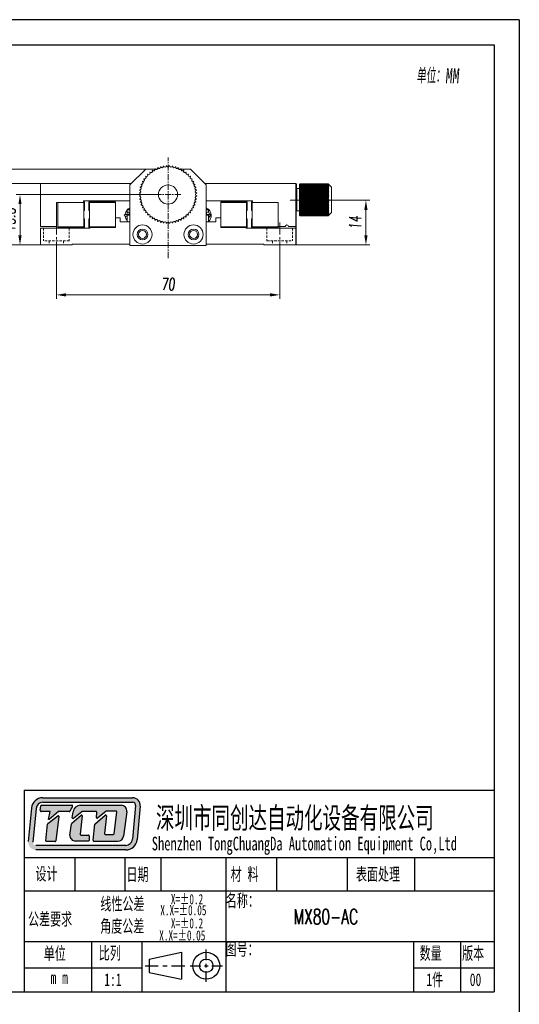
# Model space of a CAD drawing. Header units: millimetres. Extents: x 15158 to 15599, y 321 to 946.
# Tile 6 of 6: x 15443 to 15599, y 637 to 946. Entities that reach past the tile are written whole.
import ezdxf

# ---------------------------------------------------------------- set-up
doc = ezdxf.new("R2010")
doc.units = ezdxf.units.MM
doc.header["$LTSCALE"] = 0.3
doc.linetypes.add('CENTERX2', pattern=[20.32, 12.7, -2.54, 2.54, -2.54])
doc.linetypes.add('DASHED', pattern=[19.05, 12.7, -6.35])
for name, color, linetype, lineweight in [('中心线', 5, 'CENTERX2', 13), ('外框', 7, 'Continuous', 30), ('文字', 3, 'Continuous', 13), ('标注', 1, 'Continuous', 18), ('虚线', 6, 'DASHED', 13)]:
    doc.layers.add(name, color=color, linetype=linetype, lineweight=lineweight)
doc.styles.add('SLDTEXTSTYLE2', font='txt')
doc.styles.get("Standard").update_dxf_attribs({"font": 'txt.shx', "width": 0.67, "oblique": 5, "bigfont": 'gbcbig.shx'})
doc.dimstyles.new('1.5', dxfattribs={"dimscale": 1.5, "dimtxt": 2.5, "dimasz": 2, "dimexe": 0.8, "dimexo": 0, "dimgap": 1, "dimtad": 1, "dimdec": 1, "dimdsep": 46, "dimtxsty": 'Standard', "dimcen": 0, "dimclrd": 256, "dimclre": 256, "dimclrt": 256, "dimadec": 0, "dimazin": 0, "dimtfac": 1, "dimtdec": 1, "dimtmove": 0, "dimatfit": 3, "dimfxl": 0, "dimtzin": 0, "dimlwd": -1, "dimlwe": -1, "dimarcsym": 0})

# ---------------------------------------------------------------- blocks, each defined once
blk = doc.blocks.new('Y')
at = {"lineweight": 30}
blk.add_line((-4136.76, 2009.27), (-3862.74, 2009.27), dxfattribs=at)
for points in [[(-3857.44, 2213.99), (-4154.44, 2213.99), (-4154.44, 2003.97)], [(-4136.76, 2009.27), (-4136.76, 2208.69), (-3862.74, 2208.69)]]:
    blk.add_lwpolyline(points, dxfattribs=at)
blk = doc.blocks.new('W')
at = {"lineweight": 30}
for p, q in [((-3857.44, 2213.99), (-3857.44, 2003.97)), ((-3857.44, 2213.99), (-3857.44, 2003.97)), ((-3862.74, 2208.69), (-3862.74, 2009.27))]:
    blk.add_line(p, q, dxfattribs=at)
blk.add_blockref('Y', (0, 0))
blk = doc.blocks.new('*D178')
at = {"layer": 'Defpoints', "color": 0}
for p in [(15454.4, 873.39), (15524.4, 873.39), (15524.4, 859.65)]:
    blk.add_point(p, dxfattribs=at)
at = {"layer": '标注'}
for p, q in [((15454.4, 873.39), (15454.4, 858.45)), ((15524.4, 873.39), (15524.4, 858.45)), ((15457.4, 859.65), (15521.4, 859.65))]:
    blk.add_line(p, q, dxfattribs=at)
for points in [[(15457.4, 860.15), (15457.4, 859.15), (15454.4, 859.65)], [(15521.4, 860.15), (15521.4, 859.15), (15524.4, 859.65)]]:
    blk.add_solid(points, dxfattribs=at)
at = {"layer": '标注', "insert": (15489.4, 863.02), "char_height": 3.75, "attachment_point": 5}
blk.add_mtext('70', dxfattribs=at)
blk = doc.blocks.new('*D179')
at = {"layer": 'Defpoints', "color": 0}
for p in [(15443.01, 891.07), (15485.4, 891.07), (15449.4, 875.27)]:
    blk.add_point(p, dxfattribs=at)
at = {"layer": '标注'}
for p, q in [((15485.4, 891.07), (15441.81, 891.07)), ((15443.01, 878.27), (15443.01, 888.07)), ((15449.4, 875.27), (15441.81, 875.27))]:
    blk.add_line(p, q, dxfattribs=at)
for points in [[(15442.51, 888.07), (15443.51, 888.07), (15443.01, 891.07)], [(15442.51, 878.27), (15443.51, 878.27), (15443.01, 875.27)]]:
    blk.add_solid(points, dxfattribs=at)
at = {"layer": '标注', "insert": (15439.64, 883.17), "char_height": 3.75, "attachment_point": 5, "rotation": 90}
blk.add_mtext('15.8', dxfattribs=at)
blk = doc.blocks.new('*D180')
at = {"layer": 'Defpoints', "color": 0}
for p in [(15541.8, 889.27), (15551.41, 889.27), (15529.4, 875.27)]:
    blk.add_point(p, dxfattribs=at)
at = {"layer": '标注'}
for p, q in [((15541.8, 889.27), (15552.61, 889.27)), ((15551.41, 878.27), (15551.41, 886.27)), ((15529.4, 875.27), (15552.61, 875.27))]:
    blk.add_line(p, q, dxfattribs=at)
for points in [[(15550.91, 886.27), (15551.91, 886.27), (15551.41, 889.27)], [(15550.91, 878.27), (15551.91, 878.27), (15551.41, 875.27)]]:
    blk.add_solid(points, dxfattribs=at)
at = {"layer": '标注', "insert": (15548.04, 882.27), "char_height": 3.75, "attachment_point": 5, "rotation": 90}
blk.add_mtext('14', dxfattribs=at)
blk = doc.blocks.new('*D162')
at = {"layer": 'Defpoints', "color": 0}
for p in [(15449.4, 894.57), (15434.3, 875.27), (15449.4, 875.27)]:
    blk.add_point(p, dxfattribs=at)
at = {"layer": '标注'}
for p, q in [((15449.4, 894.57), (15433.1, 894.57)), ((15434.3, 891.57), (15434.3, 878.27)), ((15449.4, 875.27), (15433.1, 875.27))]:
    blk.add_line(p, q, dxfattribs=at)
for points in [[(15433.8, 891.57), (15434.8, 891.57), (15434.3, 894.57)], [(15433.8, 878.27), (15434.8, 878.27), (15434.3, 875.27)]]:
    blk.add_solid(points, dxfattribs=at)
at = {"layer": '标注', "insert": (15430.93, 884.92), "char_height": 3.75, "attachment_point": 5, "rotation": 90}
blk.add_mtext('19.3', dxfattribs=at)
blk = doc.blocks.new('*D181')
at = {"layer": 'Defpoints', "color": 0}
for p in [(15426.84, 899.07), (15482.4, 899.07), (15449.4, 875.27)]:
    blk.add_point(p, dxfattribs=at)
at = {"layer": '标注'}
for p, q in [((15482.4, 899.07), (15425.64, 899.07)), ((15426.84, 878.27), (15426.84, 896.07)), ((15449.4, 875.27), (15425.64, 875.27))]:
    blk.add_line(p, q, dxfattribs=at)
for points in [[(15426.34, 896.07), (15427.34, 896.07), (15426.84, 899.07)], [(15426.34, 878.27), (15427.34, 878.27), (15426.84, 875.27)]]:
    blk.add_solid(points, dxfattribs=at)
at = {"layer": '标注', "insert": (15423.47, 887.17), "char_height": 3.75, "attachment_point": 5, "rotation": 90}
blk.add_mtext('23.8', dxfattribs=at)

msp = doc.modelspace()

# ---------------------------------------------------------------- hatches: boundary and pattern name
at = {"layer": '外框'}
h = msp.add_hatch(color=256, dxfattribs=at)
h.dxf.hatch_style = 1
h.paths.add_polyline_path([(15478.29, 702.14), (15450.16, 702.14, 0.38719), (15446.61, 698.91), (15445.62, 688.39, 0.441763), (15447.99, 685.79), (15476.14, 685.79, 0.387627), (15479.7, 689.03), (15480.66, 699.55, 0.441309)])
h.paths.add_polyline_path([(15478.29, 700.71, -0.441309), (15479.24, 699.68), (15478.28, 689.16, -0.387627), (15476.14, 687.21), (15447.99, 687.21, -0.441763), (15447.04, 688.25), (15448.03, 698.77, -0.38719), (15450.16, 700.71)], flags=16)
h.paths.add_polyline_path([(15459.26, 699.8, -0.569256), (15459.47, 699.45), (15458.67, 697.98, -0.275159), (15458.46, 697.85), (15455.25, 697.85, 0.178549), (15455.1, 697.79), (15452.19, 695.31), (15451.98, 695.31), (15452.45, 697.86), (15449.62, 697.86, -0.45517), (15449.38, 698.13), (15449.58, 699.57, -0.3737), (15449.82, 699.77)], flags=0)
h.paths.add_polyline_path([(15454.85, 696.48, -0.672884), (15455.23, 696.26), (15454.2, 688.63, -0.375428), (15453.97, 688.42), (15451.36, 688.42, -0.44516), (15451.13, 688.68), (15451.67, 693.9, -0.203266), (15451.76, 694.06)], flags=0)
h.paths.add_polyline_path([(15461.99, 699.8), (15474.73, 699.8, -0.453547), (15476.5, 697.78), (15475.48, 690.11, -0.375944), (15473.71, 688.57), (15466.16, 688.57, -0.443757), (15465.92, 688.83), (15466.43, 693.91), (15469.7, 696.69, -0.678155), (15470.09, 696.48), (15469.48, 690.94, 0.446434), (15469.72, 690.68), (15472.25, 690.68, 0.378328), (15472.48, 690.89), (15473.33, 697.69, 0.451033), (15473.1, 697.96), (15470.12, 697.96, 0.173657), (15469.97, 697.9), (15467.33, 695.73, -0.663), (15466.94, 695.94), (15467.08, 697.57, 0.43882), (15466.84, 697.83), (15462.51, 697.83, 0.175395), (15462.36, 697.78), (15459.78, 695.63, -0.680756), (15459.4, 695.84), (15459.63, 697.72, -0.377926)], flags=0)
h.paths.add_polyline_path([(15459.26, 694.14), (15462.14, 696.67, -0.684184), (15462.53, 696.47), (15461.91, 690.72, 0.446288), (15462.14, 690.46), (15464.45, 690.46, -0.414214), (15464.69, 690.22), (15464.69, 688.8, -0.414214), (15464.45, 688.57), (15460.41, 688.57, -0.429482), (15458.63, 690.44), (15459.18, 694, -0.175829)], flags=0)
h.paths.add_polyline_path([(15459.47, 699.45, 0.569256), (15459.26, 699.8), (15449.82, 699.77, 0.3737), (15449.58, 699.57), (15449.38, 698.13, 0.45517), (15449.62, 697.86), (15452.45, 697.86), (15451.98, 695.31), (15452.19, 695.31), (15455.1, 697.79, -0.178549), (15455.25, 697.85), (15458.46, 697.85, 0.275159), (15458.67, 697.98)], flags=0)
h.paths.add_polyline_path([(15455.23, 696.26, 0.672884), (15454.85, 696.48), (15451.76, 694.06, 0.203266), (15451.67, 693.9), (15451.13, 688.68, 0.44516), (15451.36, 688.42), (15453.97, 688.42, 0.375428), (15454.2, 688.63)], flags=0)
h.paths.add_polyline_path([(15462.53, 696.47, 0.684184), (15462.14, 696.67), (15459.26, 694.14, 0.175829), (15459.18, 694), (15458.63, 690.44, 0.429482), (15460.41, 688.57), (15464.45, 688.57, 0.414214), (15464.69, 688.8), (15464.69, 690.22, 0.414214), (15464.45, 690.46), (15462.14, 690.46, -0.446288), (15461.91, 690.72)], flags=0)
h.paths.add_polyline_path([(15474.73, 699.8), (15461.99, 699.8, 0.377926), (15459.63, 697.72), (15459.4, 695.84, 0.680756), (15459.78, 695.63), (15462.36, 697.78, -0.175395), (15462.51, 697.83), (15466.84, 697.83, -0.43882), (15467.08, 697.57), (15466.94, 695.94, 0.663), (15467.33, 695.73), (15469.97, 697.9, -0.173657), (15470.12, 697.96), (15473.1, 697.96, -0.451033), (15473.33, 697.69), (15472.48, 690.89, -0.378328), (15472.25, 690.68), (15469.72, 690.68, -0.446434), (15469.48, 690.94), (15470.09, 696.48, 0.678155), (15469.7, 696.69), (15466.43, 693.91), (15465.92, 688.83, 0.443757), (15466.16, 688.57), (15473.71, 688.57, 0.375944), (15475.48, 690.11), (15476.5, 697.78, 0.453547)], flags=0)
h = msp.add_hatch(color=256, dxfattribs=at)
h.dxf.hatch_style = 1
h.paths.add_polyline_path([(15459.47, 699.45, 0.569256), (15459.26, 699.8), (15449.82, 699.77, 0.3737), (15449.58, 699.57), (15449.38, 698.13, 0.45517), (15449.62, 697.86), (15452.45, 697.86), (15451.98, 695.31), (15452.19, 695.31), (15455.1, 697.79, -0.178549), (15455.25, 697.85), (15458.46, 697.85, 0.275159), (15458.67, 697.98)])
h.paths.add_polyline_path([(15455.23, 696.26, 0.672884), (15454.85, 696.48), (15451.76, 694.06, 0.203266), (15451.67, 693.9), (15451.13, 688.68, 0.44516), (15451.36, 688.42), (15453.97, 688.42, 0.375428), (15454.2, 688.63)])
h.paths.add_polyline_path([(15462.53, 696.47, 0.684184), (15462.14, 696.67), (15459.26, 694.14, 0.175829), (15459.18, 694), (15458.63, 690.44, 0.429482), (15460.41, 688.57), (15464.45, 688.57, 0.414214), (15464.69, 688.8), (15464.69, 690.22, 0.414214), (15464.45, 690.46), (15462.14, 690.46, -0.446288), (15461.91, 690.72)])
h.paths.add_polyline_path([(15474.73, 699.8), (15461.99, 699.8, 0.377926), (15459.63, 697.72), (15459.4, 695.84, 0.680756), (15459.78, 695.63), (15462.36, 697.78, -0.175395), (15462.51, 697.83), (15466.84, 697.83, -0.43882), (15467.08, 697.57), (15466.94, 695.94, 0.663), (15467.33, 695.73), (15469.97, 697.9, -0.173657), (15470.12, 697.96), (15473.1, 697.96, -0.451033), (15473.33, 697.69), (15472.48, 690.89, -0.378328), (15472.25, 690.68), (15469.72, 690.68, -0.446434), (15469.48, 690.94), (15470.09, 696.48, 0.678155), (15469.7, 696.69), (15466.43, 693.91), (15465.92, 688.83, 0.443757), (15466.16, 688.57), (15473.71, 688.57, 0.375944), (15475.48, 690.11), (15476.5, 697.78, 0.453547)])

# ---------------------------------------------------------------- linework, layer by layer
at = {"color": 7, "linetype": 'Continuous', "lineweight": 15}
for p, q in [((15482.4, 899.07), (15477.4, 894.07)), ((15482.4, 899.07), (15485.28, 899.07)), ((15485.41, 899.07), (15486.07, 899.07)), ((15492.73, 899.07), (15493.4, 899.07)), ((15493.52, 899.07), (15496.4, 899.07)), ((15501.4, 894.07), (15496.4, 899.07)), ((15477.9, 894.57), (15449.4, 894.57)), ((15449.4, 894.57), (15449.4, 881.07)), ((15529.4, 894.57), (15500.9, 894.57)), ((15529.4, 881.07), (15529.4, 894.57)), ((15529.43, 894.42), (15529.63, 894.42)), ((15529.63, 894.42), (15529.63, 892.42)), ((15530.63, 894.21), (15530.83, 894.42)), ((15530.83, 894.39), (15530.63, 894.21)), ((15530.63, 894.14), (15530.83, 894.37)), ((15530.76, 894.36), (15530.63, 894.22)), ((15530.83, 894.42), (15530.76, 894.36)), ((15539.63, 894.42), (15530.83, 894.42)), ((15530.83, 894.42), (15530.83, 894.42)), ((15539.63, 894.42), (15530.83, 894.42)), ((15530.83, 894.39), (15530.83, 894.37)), ((15539.63, 894.39), (15530.83, 894.39)), ((15539.63, 894.37), (15530.83, 894.37)), ((15539.63, 894.42), (15539.83, 894.21)), ((15539.63, 894.42), (15539.63, 894.42)), ((15539.69, 894.36), (15539.63, 894.42)), ((15539.63, 894.37), (15539.63, 894.39)), ((15539.83, 894.21), (15539.63, 894.39)), ((15539.63, 894.37), (15539.83, 894.14)), ((15540.63, 893.42), (15539.69, 894.36)), ((15477.4, 894.07), (15477.4, 875.07)), ((15501.4, 894.07), (15501.4, 875.07)), ((15529.63, 892.42), (15529.43, 892.42)), ((15529.6, 877.57), (15529.6, 892.57)), ((15529.73, 892.92), (15529.63, 892.82)), ((15530.63, 892.92), (15529.73, 892.92)), ((15529.73, 892.92), (15529.73, 885.92)), ((15530.83, 894.3), (15530.63, 894.14)), ((15530.63, 894.03), (15530.83, 894.27)), ((15530.63, 894.21), (15530.63, 894.22)), ((15530.63, 894.14), (15530.63, 894.21)), ((15530.83, 894.16), (15530.63, 894.03)), ((15530.63, 894.03), (15530.63, 894.14)), ((15530.63, 893.86), (15530.83, 894.12)), ((15530.63, 893.86), (15530.63, 894.03)), ((15530.83, 893.97), (15530.63, 893.86)), ((15530.63, 893.64), (15530.83, 893.91)), ((15530.63, 893.64), (15530.63, 893.86)), ((15530.83, 893.72), (15530.63, 893.64)), ((15530.63, 893.38), (15530.83, 893.65)), ((15530.63, 893.38), (15530.63, 893.64)), ((15530.83, 893.43), (15530.63, 893.38)), ((15530.63, 893.08), (15530.63, 893.38)), ((15530.63, 893.08), (15530.83, 893.35)), ((15530.83, 893.1), (15530.63, 893.08)), ((15530.63, 892.73), (15530.63, 893.08)), ((15530.63, 892.73), (15530.83, 893.01)), ((15530.83, 892.72), (15530.63, 892.73)), ((15530.63, 892.35), (15530.63, 892.73)), ((15539.83, 892.73), (15530.63, 892.73)), ((15530.63, 892.35), (15530.83, 892.62)), ((15530.83, 892.31), (15530.63, 892.35)), ((15530.63, 891.94), (15530.63, 892.35)), ((15539.83, 892.35), (15530.63, 892.35)), ((15530.63, 891.94), (15530.83, 892.21)), ((15530.83, 891.87), (15530.63, 891.94)), ((15530.63, 891.49), (15530.63, 891.94)), ((15539.83, 891.94), (15530.63, 891.94)), ((15530.63, 891.49), (15530.83, 891.76)), ((15530.83, 891.4), (15530.63, 891.49)), ((15530.63, 891.03), (15530.63, 891.49)), ((15539.83, 891.49), (15530.63, 891.49)), ((15530.63, 891.03), (15530.83, 891.28)), ((15530.83, 894.3), (15530.83, 894.27)), ((15539.63, 894.3), (15530.83, 894.3)), ((15539.63, 894.27), (15530.83, 894.27)), ((15530.83, 894.16), (15530.83, 894.12)), ((15539.63, 894.16), (15530.83, 894.16)), ((15539.63, 894.12), (15530.83, 894.12)), ((15530.83, 893.97), (15530.83, 893.91)), ((15539.63, 893.97), (15530.83, 893.97)), ((15539.63, 893.91), (15530.83, 893.91)), ((15530.83, 893.72), (15530.83, 893.65)), ((15539.63, 893.72), (15530.83, 893.72)), ((15539.63, 893.65), (15530.83, 893.65)), ((15530.83, 893.43), (15530.83, 893.35)), ((15539.63, 893.43), (15530.83, 893.43)), ((15539.63, 893.35), (15530.83, 893.35)), ((15530.83, 893.1), (15530.83, 893.01)), ((15539.63, 893.1), (15530.83, 893.1)), ((15539.63, 893.01), (15530.83, 893.01)), ((15530.83, 892.72), (15530.83, 892.62)), ((15539.63, 892.72), (15530.83, 892.72)), ((15539.63, 892.62), (15530.83, 892.62)), ((15530.83, 892.31), (15530.83, 892.21)), ((15539.63, 892.31), (15530.83, 892.31)), ((15539.63, 892.21), (15530.83, 892.21)), ((15530.83, 891.87), (15530.83, 891.76)), ((15539.63, 891.87), (15530.83, 891.87)), ((15539.63, 891.76), (15530.83, 891.76)), ((15530.83, 891.4), (15530.83, 891.28)), ((15539.63, 891.4), (15530.83, 891.4)), ((15539.63, 891.28), (15530.83, 891.28)), ((15539.63, 894.27), (15539.63, 894.3)), ((15539.83, 894.14), (15539.63, 894.3)), ((15539.63, 894.27), (15539.83, 894.03)), ((15539.63, 894.12), (15539.63, 894.16)), ((15539.83, 894.03), (15539.63, 894.16)), ((15539.63, 894.12), (15539.83, 893.86)), ((15539.63, 893.91), (15539.63, 893.97)), ((15539.83, 893.86), (15539.63, 893.97)), ((15539.63, 893.91), (15539.83, 893.64)), ((15539.63, 893.65), (15539.63, 893.72)), ((15539.83, 893.64), (15539.63, 893.72)), ((15539.63, 893.65), (15539.83, 893.38)), ((15539.63, 893.35), (15539.63, 893.43)), ((15539.83, 893.38), (15539.63, 893.43)), ((15539.63, 893.35), (15539.83, 893.08)), ((15539.63, 893.01), (15539.63, 893.1)), ((15539.83, 893.08), (15539.63, 893.1)), ((15539.63, 893.01), (15539.83, 892.73)), ((15539.83, 892.73), (15539.63, 892.72)), ((15539.63, 892.62), (15539.63, 892.72)), ((15539.63, 892.62), (15539.83, 892.35)), ((15539.83, 892.35), (15539.63, 892.31)), ((15539.63, 892.21), (15539.63, 892.31)), ((15539.63, 892.21), (15539.83, 891.94)), ((15539.83, 891.94), (15539.63, 891.87)), ((15539.63, 891.76), (15539.63, 891.87)), ((15539.63, 891.76), (15539.83, 891.49)), ((15539.83, 891.49), (15539.63, 891.4)), ((15539.63, 891.28), (15539.63, 891.4)), ((15539.63, 891.28), (15539.83, 891.03)), ((15540.63, 893.42), (15540.63, 893.12)), ((15540.63, 893.12), (15540.63, 885.42)), ((15462.9, 888.57), (15454.4, 888.57)), ((15454.4, 888.57), (15454.4, 881.07)), ((15463, 888.57), (15454.9, 888.57)), ((15454.9, 888.57), (15454.9, 880.97)), ((15477.4, 889.07), (15462.9, 889.07)), ((15462.9, 889.07), (15462.9, 888.57)), ((15462.9, 888.77), (15463.2, 888.77)), ((15463, 880.97), (15463, 888.57)), ((15463.2, 888.77), (15463.2, 886.19)), ((15464.6, 886.19), (15464.6, 888.77)), ((15464.6, 888.77), (15472.9, 888.77)), ((15464.8, 888.57), (15464.8, 880.97)), ((15472.9, 888.57), (15464.8, 888.57)), ((15472.9, 888.77), (15472.9, 888.57)), ((15472.9, 880.97), (15472.9, 888.57)), ((15515.9, 889.07), (15501.4, 889.07)), ((15514.2, 888.77), (15505.9, 888.77)), ((15505.9, 888.77), (15505.9, 888.57)), ((15514, 888.57), (15505.9, 888.57)), ((15505.9, 888.57), (15505.9, 880.97)), ((15514, 880.97), (15514, 888.57)), ((15514.2, 886.19), (15514.2, 888.77)), ((15515.6, 888.77), (15515.6, 886.19)), ((15515.9, 888.77), (15515.6, 888.77)), ((15515.8, 888.57), (15515.8, 880.97)), ((15523.9, 888.57), (15515.8, 888.57)), ((15515.9, 888.57), (15515.9, 889.07)), ((15523.9, 888.57), (15515.9, 888.57)), ((15523.9, 880.97), (15523.9, 888.57)), ((15523.9, 881.07), (15523.9, 888.57)), ((15530.83, 890.91), (15530.63, 891.03)), ((15530.63, 890.55), (15530.63, 891.03)), ((15539.83, 891.03), (15530.63, 891.03)), ((15530.63, 890.55), (15530.83, 890.79)), ((15530.83, 890.4), (15530.63, 890.55)), ((15530.63, 890.05), (15530.63, 890.55)), ((15539.83, 890.55), (15530.63, 890.55)), ((15530.63, 890.05), (15530.83, 890.27)), ((15530.83, 889.89), (15530.63, 890.05)), ((15530.63, 889.55), (15530.63, 890.05)), ((15539.83, 890.05), (15530.63, 890.05)), ((15530.63, 889.55), (15530.83, 889.76)), ((15530.83, 889.36), (15530.63, 889.55)), ((15530.63, 889.05), (15530.63, 889.55)), ((15539.83, 889.55), (15530.63, 889.55)), ((15530.63, 889.05), (15530.83, 889.23)), ((15530.83, 888.84), (15530.63, 889.05)), ((15530.63, 888.55), (15530.63, 889.05)), ((15539.83, 889.05), (15530.63, 889.05)), ((15530.63, 888.55), (15530.83, 888.71)), ((15530.83, 888.32), (15530.63, 888.55)), ((15530.63, 888.06), (15530.63, 888.55)), ((15539.83, 888.55), (15530.63, 888.55)), ((15530.63, 888.06), (15530.83, 888.2)), ((15530.83, 890.91), (15530.83, 890.79)), ((15539.63, 890.91), (15530.83, 890.91)), ((15539.63, 890.79), (15530.83, 890.79)), ((15530.83, 890.4), (15530.83, 890.27)), ((15539.63, 890.4), (15530.83, 890.4)), ((15539.63, 890.27), (15530.83, 890.27)), ((15530.83, 889.89), (15530.83, 889.76)), ((15539.63, 889.89), (15530.83, 889.89)), ((15539.63, 889.76), (15530.83, 889.76)), ((15530.83, 889.36), (15530.83, 889.23)), ((15539.63, 889.36), (15530.83, 889.36)), ((15539.63, 889.23), (15530.83, 889.23)), ((15530.83, 888.84), (15530.83, 888.71)), ((15539.63, 888.84), (15530.83, 888.84)), ((15539.63, 888.71), (15530.83, 888.71)), ((15530.83, 888.32), (15530.83, 888.2)), ((15539.63, 888.32), (15530.83, 888.32)), ((15539.63, 888.2), (15530.83, 888.2)), ((15539.83, 891.03), (15539.63, 890.91)), ((15539.63, 890.79), (15539.63, 890.91)), ((15539.63, 890.79), (15539.83, 890.55)), ((15539.83, 890.55), (15539.63, 890.4)), ((15539.63, 890.27), (15539.63, 890.4)), ((15539.63, 890.27), (15539.83, 890.05)), ((15539.83, 890.05), (15539.63, 889.89)), ((15539.63, 889.76), (15539.63, 889.89)), ((15539.63, 889.76), (15539.83, 889.55)), ((15539.83, 889.55), (15539.63, 889.36)), ((15539.63, 889.23), (15539.63, 889.36)), ((15539.63, 889.23), (15539.83, 889.05)), ((15539.83, 889.05), (15539.63, 888.84)), ((15539.63, 888.71), (15539.63, 888.84)), ((15539.63, 888.71), (15539.83, 888.55)), ((15539.83, 888.55), (15539.63, 888.32)), ((15539.63, 888.2), (15539.63, 888.32)), ((15539.63, 888.2), (15539.83, 888.06)), ((15463, 885.99), (15463.2, 886.19)), ((15464.6, 886.19), (15464.8, 885.99)), ((15476.88, 886.57), (15476.58, 886.27)), ((15476.58, 886.27), (15476.58, 885.57)), ((15477.4, 886.27), (15476.58, 886.27)), ((15476.58, 885.57), (15477.4, 885.57)), ((15476.88, 886.57), (15477.4, 886.57)), ((15477.23, 885.57), (15477.23, 884.57)), ((15501.4, 886.57), (15501.78, 886.57)), ((15502.08, 886.27), (15501.4, 886.27)), ((15501.4, 885.57), (15502.08, 885.57)), ((15501.43, 884.57), (15501.43, 885.57)), ((15502.08, 886.27), (15501.78, 886.57)), ((15502.08, 885.57), (15502.08, 886.27)), ((15514, 885.99), (15514.2, 886.19)), ((15515.8, 885.99), (15515.6, 886.19)), ((15529.63, 886.02), (15529.73, 885.92)), ((15529.73, 885.92), (15530.63, 885.92)), ((15539.83, 888.06), (15530.63, 888.06)), ((15530.83, 887.82), (15530.63, 888.06)), ((15530.63, 887.59), (15530.63, 888.06)), ((15530.63, 887.59), (15530.83, 887.7)), ((15539.83, 887.59), (15530.63, 887.59)), ((15530.83, 887.33), (15530.63, 887.59)), ((15530.63, 887.14), (15530.63, 887.59)), ((15530.63, 887.14), (15530.83, 887.22)), ((15539.83, 887.14), (15530.63, 887.14)), ((15530.83, 886.87), (15530.63, 887.14)), ((15530.63, 886.71), (15530.63, 887.14)), ((15530.63, 886.71), (15530.83, 886.76)), ((15539.83, 886.71), (15530.63, 886.71)), ((15530.83, 886.44), (15530.63, 886.71)), ((15530.63, 886.31), (15530.63, 886.71)), ((15530.63, 886.31), (15530.83, 886.33)), ((15539.83, 886.31), (15530.63, 886.31)), ((15530.83, 886.03), (15530.63, 886.31)), ((15530.63, 885.94), (15530.63, 886.31)), ((15530.63, 885.94), (15530.83, 885.94)), ((15530.83, 885.67), (15530.63, 885.94)), ((15530.63, 885.62), (15530.63, 885.94)), ((15530.63, 885.62), (15530.83, 885.58)), ((15530.83, 885.34), (15530.63, 885.62)), ((15530.63, 885.33), (15530.63, 885.62)), ((15530.63, 885.33), (15530.83, 885.27)), ((15530.83, 885.06), (15530.63, 885.33)), ((15530.63, 885.09), (15530.63, 885.33)), ((15530.63, 885.09), (15530.83, 885)), ((15530.83, 884.83), (15530.63, 885.09)), ((15530.63, 884.9), (15530.63, 885.09)), ((15530.83, 887.82), (15530.83, 887.7)), ((15539.63, 887.82), (15530.83, 887.82)), ((15539.63, 887.7), (15530.83, 887.7)), ((15539.63, 887.33), (15530.83, 887.33)), ((15530.83, 887.33), (15530.83, 887.22)), ((15539.63, 887.22), (15530.83, 887.22)), ((15539.63, 886.87), (15530.83, 886.87)), ((15530.83, 886.87), (15530.83, 886.76)), ((15539.63, 886.76), (15530.83, 886.76)), ((15530.83, 886.44), (15530.83, 886.33)), ((15539.63, 886.44), (15530.83, 886.44)), ((15539.63, 886.33), (15530.83, 886.33)), ((15530.83, 886.03), (15530.83, 885.94)), ((15539.63, 886.03), (15530.83, 886.03)), ((15539.63, 885.94), (15530.83, 885.94)), ((15530.83, 885.67), (15530.83, 885.58)), ((15539.63, 885.67), (15530.83, 885.67)), ((15539.63, 885.58), (15530.83, 885.58)), ((15539.63, 885.34), (15530.83, 885.34)), ((15530.83, 885.34), (15530.83, 885.27)), ((15539.63, 885.27), (15530.83, 885.27)), ((15539.83, 888.06), (15539.63, 887.82)), ((15539.63, 887.7), (15539.63, 887.82)), ((15539.63, 887.7), (15539.83, 887.59)), ((15539.83, 887.59), (15539.63, 887.33)), ((15539.63, 887.22), (15539.63, 887.33)), ((15539.63, 887.22), (15539.83, 887.14)), ((15539.83, 887.14), (15539.63, 886.87)), ((15539.63, 886.76), (15539.63, 886.87)), ((15539.63, 886.76), (15539.83, 886.71)), ((15539.83, 886.71), (15539.63, 886.44)), ((15539.63, 886.33), (15539.63, 886.44)), ((15539.63, 886.33), (15539.83, 886.31)), ((15539.83, 886.31), (15539.63, 886.03)), ((15539.63, 885.94), (15539.63, 886.03)), ((15539.83, 885.94), (15539.63, 885.67)), ((15539.63, 885.94), (15539.83, 885.94)), ((15539.63, 885.58), (15539.63, 885.67)), ((15539.83, 885.62), (15539.63, 885.34)), ((15539.63, 885.58), (15539.83, 885.62)), ((15539.63, 885.27), (15539.63, 885.34)), ((15539.83, 885.33), (15539.63, 885.06)), ((15539.63, 885.27), (15539.83, 885.33)), ((15539.83, 885.09), (15539.63, 884.83)), ((15539.63, 885), (15539.83, 885.09)), ((15539.69, 884.49), (15540.63, 885.42)), ((15463.2, 883.35), (15463, 883.55)), ((15463.2, 883.35), (15463.2, 880.77)), ((15464.8, 883.55), (15464.6, 883.35)), ((15464.6, 880.77), (15464.6, 883.35)), ((15472.9, 880.77), (15472.9, 883.77)), ((15474.4, 883.77), (15472.9, 883.77)), ((15474.4, 883.77), (15474.4, 882.57)), ((15474.4, 882.57), (15477.4, 882.57)), ((15477.23, 884.82), (15475.95, 884.82)), ((15475.95, 884.32), (15476.58, 884.32)), ((15476.58, 884.57), (15476.58, 882.57)), ((15477.4, 884.57), (15476.58, 884.57)), ((15502.08, 884.57), (15501.4, 884.57)), ((15501.4, 882.57), (15504.4, 882.57)), ((15502.45, 884.82), (15501.43, 884.82)), ((15502.08, 882.57), (15502.08, 884.57)), ((15502.08, 884.32), (15502.45, 884.32)), ((15502.7, 884.82), (15502.45, 884.82)), ((15502.45, 884.32), (15502.7, 884.32)), ((15502.7, 884.82), (15502.7, 884.32)), ((15504.4, 882.57), (15504.4, 883.77)), ((15505.9, 883.77), (15504.4, 883.77)), ((15505.9, 883.77), (15505.9, 880.77)), ((15514, 883.55), (15514.2, 883.35)), ((15514.2, 880.77), (15514.2, 883.35)), ((15515.8, 883.55), (15515.6, 883.35)), ((15515.6, 883.35), (15515.6, 880.77)), ((15530.63, 884.9), (15530.83, 884.78)), ((15530.83, 884.65), (15530.63, 884.9)), ((15530.63, 884.76), (15530.63, 884.9)), ((15530.63, 884.76), (15530.83, 884.61)), ((15530.83, 884.52), (15530.63, 884.76)), ((15530.63, 884.67), (15530.63, 884.76)), ((15530.63, 884.67), (15530.83, 884.5)), ((15530.83, 884.45), (15530.63, 884.67)), ((15530.63, 884.63), (15530.63, 884.67)), ((15530.63, 884.63), (15530.83, 884.43)), ((15530.83, 884.42), (15530.63, 884.63)), ((15530.63, 884.62), (15530.63, 884.63)), ((15530.63, 884.62), (15530.76, 884.49)), ((15539.63, 885.06), (15530.83, 885.06)), ((15530.83, 885.06), (15530.83, 885)), ((15539.63, 885), (15530.83, 885)), ((15539.63, 884.83), (15530.83, 884.83)), ((15530.83, 884.83), (15530.83, 884.78)), ((15539.63, 884.78), (15530.83, 884.78)), ((15530.83, 884.65), (15530.83, 884.61)), ((15539.63, 884.65), (15530.83, 884.65)), ((15539.63, 884.61), (15530.83, 884.61)), ((15539.63, 884.52), (15530.83, 884.52)), ((15530.83, 884.52), (15530.83, 884.5)), ((15539.63, 884.5), (15530.83, 884.5)), ((15539.63, 884.45), (15530.83, 884.45)), ((15530.83, 884.45), (15530.83, 884.43)), ((15539.63, 884.43), (15530.83, 884.43)), ((15539.63, 884.42), (15530.83, 884.42)), ((15539.63, 885), (15539.63, 885.06)), ((15539.83, 884.9), (15539.63, 884.65)), ((15539.63, 884.78), (15539.83, 884.9)), ((15539.63, 884.78), (15539.63, 884.83)), ((15539.83, 884.76), (15539.63, 884.52)), ((15539.63, 884.61), (15539.83, 884.76)), ((15539.83, 884.67), (15539.63, 884.45)), ((15539.63, 884.5), (15539.83, 884.67)), ((15539.63, 884.61), (15539.63, 884.65)), ((15539.83, 884.63), (15539.63, 884.42)), ((15539.63, 884.43), (15539.83, 884.63)), ((15539.63, 884.5), (15539.63, 884.52)), ((15539.63, 884.43), (15539.63, 884.45)), ((15449.4, 881.07), (15454.4, 881.07)), ((15449.4, 880.57), (15449.4, 875.27)), ((15449.4, 880.57), (15464.9, 880.57)), ((15454.9, 880.97), (15463, 880.97)), ((15454.9, 880.77), (15454.9, 880.97)), ((15463.2, 880.77), (15454.9, 880.77)), ((15464.9, 880.77), (15464.6, 880.77)), ((15464.8, 880.97), (15472.9, 880.97)), ((15464.9, 880.57), (15464.9, 880.77)), ((15464.9, 880.77), (15472.9, 880.77)), ((15505.9, 880.97), (15514, 880.97)), ((15505.9, 880.77), (15513.9, 880.77)), ((15513.9, 880.77), (15514.2, 880.77)), ((15513.9, 880.77), (15513.9, 880.57)), ((15513.9, 880.57), (15529.4, 880.57)), ((15515.6, 880.77), (15523.9, 880.77)), ((15515.8, 880.97), (15523.9, 880.97)), ((15523.9, 881.07), (15526.15, 881.07)), ((15523.9, 880.77), (15523.9, 880.97)), ((15527.15, 881.07), (15529.4, 881.07)), ((15529.4, 880.57), (15529.4, 881.07)), ((15529.4, 875.27), (15529.4, 880.57)), ((15529.4, 877.57), (15529.6, 877.57)), ((15529.6, 877.57), (15529.6, 875.57)), ((15449.4, 875.27), (15459.4, 875.27)), ((15477.4, 875.57), (15459.4, 875.57)), ((15459.4, 875.57), (15459.4, 875.27)), ((15477.4, 875.07), (15501.4, 875.07)), ((15519.4, 875.57), (15501.4, 875.57)), ((15519.4, 875.27), (15519.4, 875.57)), ((15519.4, 875.27), (15529.4, 875.27)), ((15529.6, 875.57), (15529.4, 875.57))]:
    msp.add_line(p, q, dxfattribs=at)
at = {"color": 7, "linetype": 'Continuous', "lineweight": 15, "flags": 128}
for points in [[(15477.4, 886.84), (15477.2, 886.74), (15476.95, 886.57)], [(15502.44, 884.82), (15502.31, 885.33), (15502.08, 885.73)], [(15476.47, 884.32), (15476.47, 884.31), (15476.58, 883.87)], [(15502.08, 883.41), (15502.31, 883.82), (15502.44, 884.32)]]:
    msp.add_lwpolyline(points, dxfattribs=at)
at = {"color": 7, "linetype": 'Continuous', "lineweight": 15}
for centre, radius in [((15489.4, 891.07), 3), ((15481.4, 878.57), 3), ((15481.4, 878.57), 1.7), ((15481.4, 878.57), 1.25), ((15497.4, 878.57), 3), ((15497.4, 878.57), 1.7), ((15497.4, 878.57), 1.25)]:
    msp.add_circle(centre, radius, dxfattribs=at)
for centre, radius, start, end in [((15489.4, 891.07), 9, 134.5467, 135.4533), ((15483.38, 897.76), 0.4, 223.2733, 40.7267), ((15489.4, 891.07), 9, 128.5467, 129.4533), ((15484.11, 898.35), 0.4, 217.2733, 34.7267), ((15489.4, 891.07), 9, 122.5467, 123.4533), ((15484.9, 898.87), 0.4, 211.2733, 28.7267), ((15489.4, 891.07), 9, 116.5467, 117.4533), ((15485.74, 899.29), 0.4, 205.2733, 22.7267), ((15489.4, 891.07), 9, 110.5467, 111.4533), ((15486.62, 899.63), 0.4, 199.2733, 16.7267), ((15489.4, 891.07), 9, 104.5467, 105.4533), ((15487.53, 899.87), 0.4, 193.2733, 10.7267), ((15489.4, 891.07), 9, 98.5467, 99.4533), ((15488.46, 900.02), 0.4, 187.2733, 4.7267), ((15489.4, 891.07), 9, 92.5467, 93.4533), ((15489.4, 900.07), 0.4, 181.2733, 358.7267), ((15489.4, 891.07), 9, 86.5467, 87.4533), ((15490.34, 900.02), 0.4, 175.2733, 352.7267), ((15489.4, 891.07), 9, 80.5467, 81.4533), ((15491.27, 899.87), 0.4, 169.2733, 346.7267), ((15489.4, 891.07), 9, 74.5467, 75.4533), ((15492.18, 899.63), 0.4, 163.2733, 340.7267), ((15489.4, 891.07), 9, 68.5467, 69.4533), ((15493.06, 899.29), 0.4, 157.2733, 334.7267), ((15489.4, 891.07), 9, 62.5467, 63.4533), ((15493.9, 898.87), 0.4, 151.2733, 328.7267), ((15489.4, 891.07), 9, 56.5467, 57.4533), ((15494.69, 898.35), 0.4, 145.2733, 322.7267), ((15489.4, 891.07), 9, 50.5467, 51.4533), ((15495.42, 897.76), 0.4, 139.2733, 316.7267), ((15489.4, 891.07), 9, 44.5467, 45.4533), ((15489.4, 891.07), 9, 158.5467, 159.4533), ((15481.18, 894.73), 0.4, 247.2733, 64.7267), ((15489.4, 891.07), 9, 152.5467, 153.4533), ((15481.61, 895.57), 0.4, 241.2733, 58.7267), ((15489.4, 891.07), 9, 146.5467, 147.4533), ((15482.12, 896.36), 0.4, 235.2733, 52.7267), ((15489.4, 891.07), 9, 140.5467, 141.4533), ((15482.71, 897.09), 0.4, 229.2733, 46.7267), ((15496.09, 897.09), 0.4, 133.2733, 310.7267), ((15496.68, 896.36), 0.4, 127.2733, 304.7267), ((15489.4, 891.07), 9, 38.5467, 39.4533), ((15497.2, 895.57), 0.4, 121.2733, 298.7267), ((15489.4, 891.07), 9, 32.5467, 33.4533), ((15497.62, 894.73), 0.4, 115.2733, 292.7267), ((15489.4, 891.07), 9, 26.5467, 27.4533), ((15489.4, 891.07), 9, 20.5467, 21.4533), ((15489.4, 891.07), 9, 176.5467, 177.4533), ((15480.4, 891.07), 0.4, 271.2733, 88.7267), ((15480.45, 892.01), 0.4, 265.2733, 82.7267), ((15489.4, 891.07), 9, 170.5467, 171.4533), ((15480.6, 892.94), 0.4, 259.2733, 76.7267), ((15489.4, 891.07), 9, 164.5467, 165.4533), ((15480.84, 893.85), 0.4, 253.2733, 70.7267), ((15497.96, 893.85), 0.4, 109.2733, 286.7267), ((15498.21, 892.94), 0.4, 103.2733, 280.7267), ((15498.35, 892.01), 0.4, 97.2733, 274.7267), ((15498.4, 891.07), 0.4, 91.2733, 268.7267), ((15489.4, 891.07), 9, 14.5467, 15.4533), ((15489.4, 891.07), 9, 8.5467, 9.4533), ((15489.4, 891.07), 9, 2.5467, 3.4533), ((15489.4, 891.07), 9, 182.5467, 183.4533), ((15480.45, 890.13), 0.4, 277.2733, 94.7267), ((15489.4, 891.07), 9, 188.5467, 189.4533), ((15480.6, 889.2), 0.4, 283.2733, 100.7267), ((15489.4, 891.07), 9, 194.5467, 195.4533), ((15480.84, 888.29), 0.4, 289.2733, 106.7267), ((15497.96, 888.29), 0.4, 73.2733, 250.7267), ((15498.21, 889.2), 0.4, 79.2733, 256.7267), ((15498.35, 890.13), 0.4, 85.2733, 262.7267), ((15489.4, 891.07), 9, 344.5467, 345.4533), ((15489.4, 891.07), 9, 350.5467, 351.4533), ((15489.4, 891.07), 9, 356.5467, 357.4533), ((15478.45, 884.57), 2.5, 138.4552, 174.2608), ((15478.45, 884.57), 2, 150, 172.8192), ((15489.4, 891.07), 9, 200.5467, 201.4533), ((15481.18, 887.41), 0.4, 295.2733, 112.7267), ((15489.4, 891.07), 9, 206.5467, 207.4533), ((15481.61, 886.57), 0.4, 301.2733, 118.7267), ((15489.4, 891.07), 9, 212.5467, 213.4533), ((15482.12, 885.78), 0.4, 307.2733, 124.7267), ((15489.4, 891.07), 9, 218.5467, 219.4533), ((15482.71, 885.05), 0.4, 313.2733, 130.7267), ((15496.09, 885.05), 0.4, 49.2733, 226.7267), ((15496.68, 885.78), 0.4, 55.2733, 232.7267), ((15489.4, 891.07), 9, 320.5467, 321.4533), ((15497.2, 886.57), 0.4, 61.2733, 238.7267), ((15489.4, 891.07), 9, 326.5467, 327.4533), ((15497.62, 887.41), 0.4, 67.2733, 244.7267), ((15489.4, 891.07), 9, 332.5467, 333.4533), ((15489.4, 891.07), 9, 338.5467, 339.4533), ((15500.45, 884.57), 2.5, 0, 67.717), ((15475.95, 884.57), 0.25, 90, 270), ((15478.45, 884.57), 2.5, 185.7392, 221.5448), ((15489.4, 891.07), 9, 224.5467, 225.4533), ((15483.38, 884.38), 0.4, 319.2733, 136.7267), ((15489.4, 891.07), 9, 230.5467, 231.4533), ((15484.11, 883.79), 0.4, 325.2733, 142.7267), ((15489.4, 891.07), 9, 236.5467, 237.4533), ((15484.9, 883.28), 0.4, 331.2733, 148.7267), ((15489.4, 891.07), 9, 242.5467, 243.4533), ((15485.74, 882.85), 0.4, 337.2733, 154.7267), ((15489.4, 891.07), 9, 248.5467, 249.4533), ((15486.62, 882.51), 0.4, 343.2733, 160.7267), ((15489.4, 891.07), 9, 254.5467, 255.4533), ((15487.53, 882.27), 0.4, 349.2733, 166.7267), ((15489.4, 891.07), 9, 260.5467, 261.4533), ((15488.46, 882.12), 0.4, 355.2733, 172.7267), ((15489.4, 891.07), 9, 266.5467, 267.4533), ((15489.4, 882.07), 0.4, 1.2733, 178.7267), ((15489.4, 891.07), 9, 272.5467, 273.4533), ((15490.34, 882.12), 0.4, 7.2733, 184.7267), ((15489.4, 891.07), 9, 278.5467, 279.4533), ((15491.27, 882.27), 0.4, 13.2733, 190.7267), ((15489.4, 891.07), 9, 284.5467, 285.4533), ((15492.18, 882.51), 0.4, 19.2733, 196.7267), ((15489.4, 891.07), 9, 290.5467, 291.4533), ((15493.06, 882.85), 0.4, 25.2733, 202.7267), ((15489.4, 891.07), 9, 296.5467, 297.4533), ((15493.9, 883.28), 0.4, 31.2733, 208.7267), ((15489.4, 891.07), 9, 302.5467, 303.4533), ((15494.69, 883.79), 0.4, 37.2733, 214.7267), ((15489.4, 891.07), 9, 308.5467, 309.4533), ((15495.42, 884.38), 0.4, 43.2733, 220.7267), ((15489.4, 891.07), 9, 314.5467, 315.4533), ((15500.45, 884.57), 2.5, 310.6595, 0), ((15502.45, 884.57), 0.25, 270, 90), ((15526.65, 881.07), 0.5, 0, 180)]:
    msp.add_arc(centre, radius, start, end, dxfattribs=at)
at = {"layer": '中心线', "ltscale": 0.5}
for p, q in [((15489.4, 871.18), (15489.4, 902.71)), ((15485.4, 891.07), (15493.4, 891.07)), ((15541.8, 889.27), (15527.32, 889.27))]:
    msp.add_line(p, q, dxfattribs=at)
at = {"layer": '中心线'}
for p, q in [((15454.4, 882.32), (15454.4, 873.39)), ((15524.4, 882.32), (15524.4, 873.39))]:
    msp.add_line(p, q, dxfattribs=at)
at = {"layer": '外框', "lineweight": 30}
for p, q in [((15444.36, 704.49), (15591.59, 704.49)), ((15444.36, 704.49), (15444.36, 641.39)), ((15446.61, 698.91), (15445.62, 688.39)), ((15448.03, 698.77), (15447.04, 688.25)), ((15449.38, 698.13), (15449.58, 699.57)), ((15460.22, 683.45), (15460.22, 672.94)), ((15475.91, 683.45), (15475.91, 672.94)), ((15487.13, 683.45), (15487.13, 672.94)), ((15507.46, 683.45), (15507.46, 641.39)), ((15523.35, 683.45), (15523.35, 672.94)), ((15545.54, 683.45), (15545.54, 672.94)), ((15566.62, 683.45), (15566.62, 672.94)), ((15444.36, 672.94), (15591.59, 672.94)), ((15444.36, 657.16), (15591.59, 657.16)), ((15465.4, 657.16), (15465.4, 641.39)), ((15481.17, 657.16), (15481.17, 641.39)), ((15566.35, 657.16), (15566.35, 641.39)), ((15581.08, 657.16), (15581.08, 641.39)), ((15501.38, 651.22), (15501.38, 654.6)), ((15483.5, 651.63), (15493.58, 653.73)), ((15483.5, 651.63), (15483.5, 647.42)), ((15493.58, 653.73), (15493.58, 645.32)), ((15444.36, 648.83), (15481.17, 648.83)), ((15482.2, 649.53), (15486.34, 649.53)), ((15487.72, 649.53), (15489.11, 649.53)), ((15490.49, 649.53), (15494.63, 649.53)), ((15496.3, 649.53), (15499.69, 649.53)), ((15500.82, 649.53), (15501.95, 649.53)), ((15501.38, 648.96), (15501.38, 650.09)), ((15501.38, 644.45), (15501.38, 647.83)), ((15503.08, 649.53), (15506.46, 649.53)), ((15566.35, 648.83), (15591.59, 648.83)), ((15483.5, 647.42), (15493.58, 645.32))]:
    msp.add_line(p, q, dxfattribs=at)
at = {"layer": '外框'}
for p, q in [((15450.16, 702.14), (15478.29, 702.14)), ((15450.16, 700.71), (15478.29, 700.71)), ((15452.45, 697.86), (15449.62, 697.86)), ((15449.82, 699.77), (15459.26, 699.8)), ((15451.98, 695.31), (15452.45, 697.86)), ((15455.1, 697.79), (15452.19, 695.31)), ((15458.46, 697.85), (15455.25, 697.85)), ((15459.47, 699.45), (15458.67, 697.98)), ((15459.4, 695.84), (15459.63, 697.72)), ((15462.36, 697.78), (15459.78, 695.63)), ((15461.99, 699.8), (15474.73, 699.8)), ((15466.84, 697.83), (15462.51, 697.83)), ((15466.94, 695.94), (15467.08, 697.57)), ((15469.97, 697.9), (15467.33, 695.73)), ((15473.1, 697.96), (15470.12, 697.96)), ((15472.48, 690.89), (15473.33, 697.69)), ((15476.5, 697.78), (15475.48, 690.11)), ((15479.24, 699.68), (15478.28, 689.16)), ((15480.66, 699.55), (15479.7, 689.03)), ((15451.13, 688.68), (15451.67, 693.9)), ((15451.76, 694.06), (15454.85, 696.48)), ((15452.19, 695.31), (15451.98, 695.31)), ((15455.23, 696.26), (15454.2, 688.63)), ((15458.63, 690.44), (15459.18, 694)), ((15459.26, 694.14), (15462.14, 696.67)), ((15462.53, 696.47), (15461.91, 690.72)), ((15465.92, 688.83), (15466.43, 693.91)), ((15466.43, 693.91), (15469.7, 696.69)), ((15470.09, 696.48), (15469.48, 690.94)), ((15453.97, 688.42), (15451.36, 688.42)), ((15464.45, 688.57), (15460.41, 688.57)), ((15462.14, 690.46), (15464.45, 690.46)), ((15464.69, 690.22), (15464.69, 688.8)), ((15466.16, 688.57), (15473.71, 688.57)), ((15469.72, 690.68), (15472.25, 690.68)), ((15476.14, 687.21), (15447.99, 687.21)), ((15476.14, 685.79), (15447.99, 685.79)), ((15444.36, 683.45), (15591.59, 683.45))]:
    msp.add_line(p, q, dxfattribs=at)
at = {"layer": '外框', "lineweight": 30}
for radius in [4.21, 2.1]:
    msp.add_circle((15501.38, 649.53), radius, dxfattribs=at)
at = {"layer": '外框'}
for centre, radius, start, end in [((15450.16, 698.57), 3.57, 90, 174.6637), ((15450.16, 698.57), 2.14, 90, 174.6637), ((15478.29, 699.76), 2.38, 354.7507, 90), ((15478.29, 699.76), 0.952, 354.7507, 90), ((15455.25, 697.61), 0.238, 90, 130.4936), ((15458.46, 698.09), 0.238, 270, 331.5389), ((15459.26, 699.56), 0.238, 331.5389, 90.1428), ((15461.99, 697.42), 2.38, 90, 172.8115), ((15462.51, 697.59), 0.238, 90, 129.7928), ((15466.84, 697.59), 0.238, 355.2286, 90), ((15470.12, 697.72), 0.238, 90, 129.4062), ((15473.1, 697.72), 0.238, 352.8922, 90), ((15474.73, 698.01), 1.78, 352.4138, 90), ((15451.91, 693.87), 0.238, 128.0541, 174.0132), ((15455, 696.29), 0.238, 352.3102, 128.0541), ((15459.42, 693.97), 0.238, 131.3146, 171.2038), ((15459.63, 695.81), 0.238, 172.8115, 309.7928), ((15462.29, 696.49), 0.238, 353.7974, 131.3146), ((15467.18, 695.92), 0.238, 175.2286, 309.4062), ((15469.85, 696.51), 0.238, 353.7695, 130.3428), ((15469.72, 690.92), 0.238, 173.7695, 270), ((15472.25, 690.92), 0.238, 270, 352.8922), ((15451.36, 688.66), 0.238, 174.0132, 270), ((15453.97, 688.66), 0.238, 270, 352.3102), ((15460.41, 690.35), 1.78, 177.0294, 270), ((15462.14, 690.69), 0.238, 173.7974, 270), ((15464.45, 690.22), 0.238, 0, 90), ((15464.45, 688.8), 0.238, 270, 0), ((15466.16, 688.8), 0.238, 174.2816, 270), ((15473.71, 690.35), 1.78, 270, 352.4138), ((15476.14, 689.35), 2.14, 270, 354.7507), ((15476.14, 689.35), 3.57, 270, 354.7507)]:
    msp.add_arc(centre, radius, start, end, dxfattribs=at)
at = {"layer": '外框', "lineweight": 30}
for centre, start, end in [((15449.62, 698.09), 172.1056, 270), ((15449.82, 699.54), 90.1428, 172.1056)]:
    msp.add_arc(centre, 0.238, start, end, dxfattribs=at)
at = {"layer": '虚线', "lineweight": 15, "ltscale": 0.2}
for p, q in [((15450.4, 880.57), (15450.4, 876.57)), ((15458.4, 880.57), (15458.4, 876.57)), ((15520.4, 880.57), (15520.4, 876.57)), ((15528.4, 880.57), (15528.4, 876.57)), ((15458.4, 876.57), (15450.4, 876.57)), ((15452.15, 876.57), (15452.15, 875.27)), ((15456.65, 876.57), (15456.65, 875.27)), ((15520.4, 876.57), (15528.4, 876.57)), ((15522.15, 876.57), (15522.15, 875.27)), ((15526.65, 876.57), (15526.65, 875.27))]:
    msp.add_line(p, q, dxfattribs=at)

# ---------------------------------------------------------------- block references
at = {"layer": '外框', "lineweight": 25, "xscale": 1.487159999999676, "yscale": 1.487160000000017, "zscale": 1.48716}
msp.add_blockref('W', (21336.1, -2346.72), dxfattribs=at)

# ---------------------------------------------------------------- texts
at = {"layer": '外框', "style": 'SLDTEXTSTYLE2', "width": 0.67}
for s, height, p in [('深圳市同创达自动化设备有限公司', 6.6625, (15485.61, 692.51)), ('Shenzhen TongChuangDa Automation Equipment Co,Ltd', 4.283, (15484.3, 685.65)), ('设计', 3.966, (15447.85, 676.35)), ('日期', 3.966, (15476.36, 676.14)), ('材 料', 3.966, (15509.03, 676.22)), ('表面处理', 3.966, (15548.28, 676.22)), ('名称：', 3.966, (15507.51, 667.98)), ('线性公差', 3.966, (15468.21, 666.93)), ('X=±0.2', 3.173, (15490.29, 668.79)), ('公差要求', 3.966, (15445.53, 662.18)), ('X.X=±0.05', 3.173, (15486.98, 665.34)), ('角度公差', 3.966, (15468.14, 659.95)), ('X=±0.2', 3.173, (15490.29, 661.22)), ('X.X=±0.05', 3.173, (15486.64, 657.43)), ('图号：', 3.966, (15507.41, 652.77)), ('单位', 3.966, (15450.45, 651.4)), ('比列', 3.966, (15467.71, 651.53)), ('数量', 3.966, (15568.24, 651.47)), ('版本', 3.966, (15581.55, 651.47)), ('1件', 3.966, (15570.35, 643.18)), (' m m', 3.966, (15450.77, 643.81)), ('1:1', 3.966, (15469.42, 643.18)), ('00', 3.966, (15583.95, 643.18))]:
    msp.add_text(s, height=height, dxfattribs=at).set_placement(p)
at = {"layer": '文字', "ltscale": 0.3, "width": 0.67}
msp.add_text('  MX80-AC', height=4.714, dxfattribs=at).set_placement((15523.17, 662.55))
at = {"layer": '文字', "ltscale": 0.3, "insert": (15567.23, 930.64), "char_height": 4.7143, "attachment_point": 1}
msp.add_mtext('单位：{\\fFANGSONG_GB2312|b1|i0|c1|p0;MM}', dxfattribs=at)
at = {"layer": '标注', "ltscale": 0.3, "insert": (15430.07, 862.66), "char_height": 3.746, "attachment_point": 5}
msp.add_mtext('4-%%C4.5（钻通）\\P4-%%C8深 4.5', dxfattribs=at)

# ---------------------------------------------------------------- dimensions: what is measured, and where the dimension line sits
at = {"layer": '标注'}
for base, p1, p2, angle, picture, middle in [((15426.84, 899.07), (15449.4, 875.27), (15482.4, 899.07), 90, '*D181', (15423.47, 887.17)), ((15434.3, 875.27), (15449.4, 894.57), (15449.4, 875.27), 90, '*D162', (15430.93, 884.92)), ((15443.01, 891.07), (15449.4, 875.27), (15485.4, 891.07), 90, '*D179', (15439.64, 883.17)), ((15551.41, 889.27), (15529.4, 875.27), (15541.8, 889.27), 90, '*D180', (15548.04, 882.27)), ((15524.4, 859.65), (15454.4, 873.39), (15524.4, 873.39), 180, '*D178', (15489.4, 863.02))]:
    dim = msp.add_linear_dim(base=base, p1=p1, p2=p2, angle=angle, dimstyle='1.5', dxfattribs=at)
    dim.commit()
    dim.dimension.update_dxf_attribs({"geometry": picture, "text_midpoint": middle})

doc.saveas('drawing.dxf')
